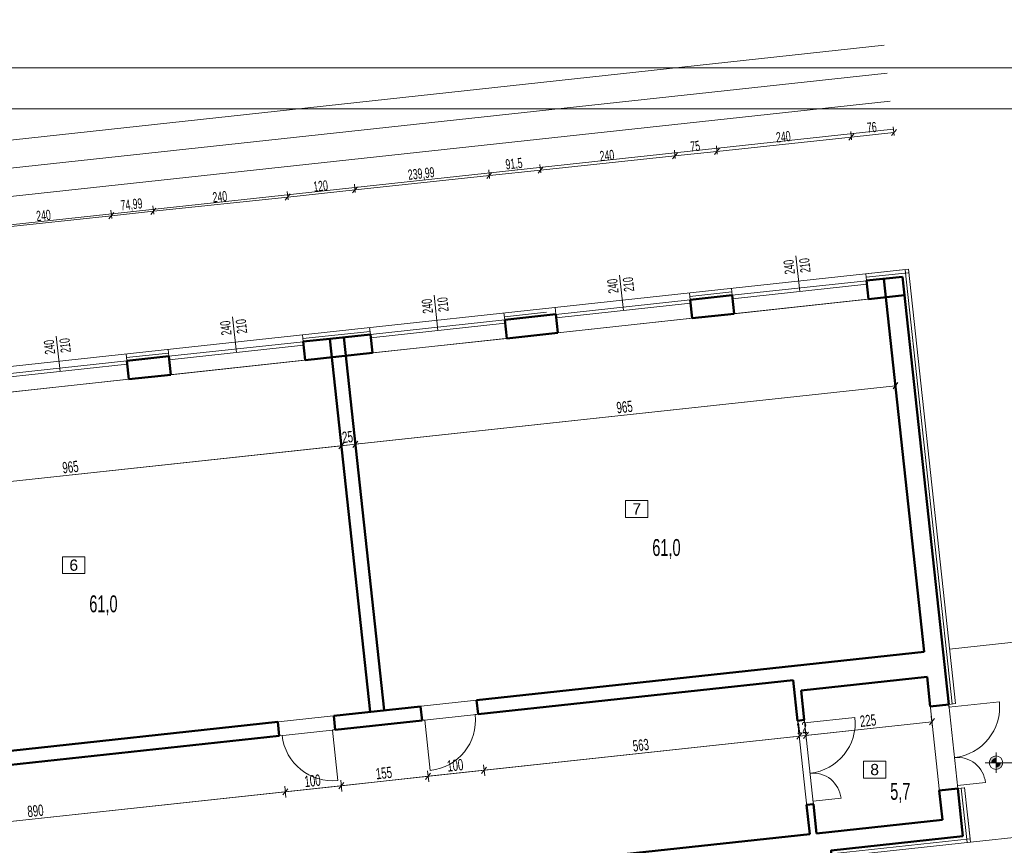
# Model space of a CAD drawing. Header units: millimetres. Extents: x 72202 to 304796, y 21658 to 519946.
# Tile 18 of 93: x 197425 to 199174, y 202009 to 203474. Entities that reach past the tile are written whole.
import ezdxf

# ---------------------------------------------------------------- set-up
doc = ezdxf.new("R2010")
doc.units = ezdxf.units.MM
doc.layers.get('Defpoints').update_dxf_attribs({"color": 3})
for name, color, linetype, lineweight in [('DRZWI I OKNA OPISY', 30, 'Continuous', 9), ('linia - gruba - projektowana', 170, 'Continuous', 50), ('LINIA CIENKA', 7, 'Continuous', 13), ('LINIA KRESKOWANIE', 9, 'Continuous', 5), ('LINIA WYMIAROWANIE', 1, 'Continuous', 9), ('OPISY', 251, 'Continuous', 9)]:
    doc.layers.add(name, color=color, linetype=linetype, lineweight=lineweight)
doc.layers.add('LINIA-NIE DRUKOWAĆ', color=3, linetype='Continuous', lineweight=20, plot=False)
doc.styles.add('simplex', font='arial.ttf')
doc.styles.get("Standard").update_dxf_attribs({"font": 'ARIALN.TTF', "width": 0.75})
doc.linetypes.add('GRADZINOWANIE', pattern='A,0.00254,-2.54,[134,ltypeshp.shx,S=2.54,R=0,X=-2.54,Y=0],-5.08,[134,ltypeshp.shx,S=2.54,R=180,X=2.54,Y=0],-2.54', length=10.16254)
doc.dimstyles.new('sebek100', dxfattribs={"dimtxt": 17, "dimasz": 10, "dimexe": 10, "dimexo": 20, "dimgap": 4, "dimtad": 1, "dimrnd": 0.5, "dimtxsty": 'Standard', "dimblk": 'OBLIQUE', "dimcen": 8, "dimclre": 1, "dimazin": 0, "dimtm": 1e-09, "dimtfac": 1, "dimtix": 1, "dimtmove": 1, "dimatfit": 3, "dimldrblk": 'zas', "dimfxl": 0, "dimtolj": 2, "dimlwd": -1, "dimlwe": -1, "dimarcsym": 0})

# ---------------------------------------------------------------- blocks, each defined once
blk = doc.blocks.new('_Oblique')
at = {"color": 0, "linetype": 'ByBlock', "lineweight": -2}
blk.add_line((-0.5, -0.5), (0.5, 0.5), dxfattribs=at)
blk = doc.blocks.new('*D74')
at = {"layer": 'Defpoints', "color": 0, "lineweight": -3, "ltscale": 4}
for p in [(200553.3, 203691.7), (193653.3, 203234.1), (200553.3, 203234.1)]:
    blk.add_point(p, dxfattribs=at)
at = {"layer": 'LINIA CIENKA', "ltscale": 4}
for p, q in [((193653.3, 203681.7), (193653.3, 203701.7)), ((200553.3, 203681.7), (200553.3, 203701.7))]:
    blk.add_line(p, q, dxfattribs=at)
at = {"layer": 'LINIA CIENKA', "color": 0, "ltscale": 4}
blk.add_line((193653.3, 203691.7), (200553.3, 203691.7), dxfattribs=at)
at = {"layer": 'LINIA CIENKA', "color": 0, "ltscale": 4, "xscale": 10, "yscale": 10, "zscale": 10, "rotation": 180}
blk.add_blockref('_Oblique', (193653.3, 203691.7), dxfattribs=at)
at = {"layer": 'LINIA CIENKA', "color": 0, "ltscale": 4, "xscale": 10, "yscale": 10, "zscale": 10}
blk.add_blockref('_Oblique', (200553.3, 203691.7), dxfattribs=at)
at = {"layer": 'LINIA CIENKA', "color": 0, "lineweight": -3, "ltscale": 4, "insert": (197103.3, 203797.8), "char_height": 200, "attachment_point": 5}
blk.add_mtext('\\A2;6900', dxfattribs=at)
blk = doc.blocks.new('zas')
blk = doc.blocks.new('*D112')
at = {"layer": 'Defpoints', "color": 0, "lineweight": -3, "ltscale": 4}
for p in [(197587.8, 203126.5), (197613.9, 202880.9), (197375.3, 202855)]:
    blk.add_point(p, dxfattribs=at)
at = {"layer": 'LINIA WYMIAROWANIE', "color": 1, "ltscale": 4}
for p, q in [((197588.3, 203121.5), (197586.7, 203136.4)), ((197349.7, 203096.1), (197348.1, 203111))]:
    blk.add_line(p, q, dxfattribs=at)
at = {"layer": 'LINIA WYMIAROWANIE', "color": 0, "ltscale": 4}
blk.add_line((197349.1, 203101.1), (197587.8, 203126.5), dxfattribs=at)
at = {"layer": 'LINIA WYMIAROWANIE', "color": 0, "ltscale": 4, "xscale": 10, "yscale": 10, "zscale": 10}
for p, rotation in [((197587.8, 203126.5), 6.067906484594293), ((197349.1, 203101.1), 186.0679064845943)]:
    blk.add_blockref('_Oblique', p, dxfattribs=dict(at, rotation=rotation))
at = {"layer": 'LINIA WYMIAROWANIE', "color": 0, "lineweight": -3, "ltscale": 4, "insert": (197467.1, 203126.9), "char_height": 18, "attachment_point": 5, "rotation": 6.0679}
blk.add_mtext('\\A2;240', dxfattribs=at)
blk = doc.blocks.new('*D113')
at = {"layer": 'Defpoints', "color": 0, "lineweight": -3, "ltscale": 4}
for p in [(197662.4, 203134.4), (197688.5, 202889.1), (197613.9, 202880.9)]:
    blk.add_point(p, dxfattribs=at)
at = {"layer": 'LINIA WYMIAROWANIE', "color": 1, "ltscale": 4}
for p, q in [((197588.3, 203121.5), (197586.7, 203136.4)), ((197662.9, 203129.4), (197661.3, 203144.3))]:
    blk.add_line(p, q, dxfattribs=at)
at = {"layer": 'LINIA WYMIAROWANIE', "color": 0, "ltscale": 4}
blk.add_line((197587.8, 203126.5), (197662.4, 203134.4), dxfattribs=at)
at = {"layer": 'LINIA WYMIAROWANIE', "color": 0, "ltscale": 4, "xscale": 10, "yscale": 10, "zscale": 10}
for p, rotation in [((197662.4, 203134.4), 6.067906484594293), ((197587.8, 203126.5), 186.0679064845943)]:
    blk.add_blockref('_Oblique', p, dxfattribs=dict(at, rotation=rotation))
at = {"layer": 'LINIA WYMIAROWANIE', "color": 0, "lineweight": -3, "ltscale": 4, "insert": (197623.5, 203145.1), "char_height": 18, "attachment_point": 5, "rotation": 6.0679}
blk.add_mtext('\\A2;74,99', dxfattribs=at)
blk = doc.blocks.new('*D114')
at = {"layer": 'Defpoints', "color": 0, "lineweight": -3, "ltscale": 4}
for p in [(197901, 203159.7), (197927.1, 202914.8), (197688.5, 202889.1)]:
    blk.add_point(p, dxfattribs=at)
at = {"layer": 'LINIA WYMIAROWANIE', "color": 1, "ltscale": 4}
for p, q in [((197901.6, 203154.8), (197900, 203169.7)), ((197662.9, 203129.4), (197661.3, 203144.3))]:
    blk.add_line(p, q, dxfattribs=at)
at = {"layer": 'LINIA WYMIAROWANIE', "color": 0, "ltscale": 4}
blk.add_line((197662.4, 203134.4), (197901, 203159.7), dxfattribs=at)
at = {"layer": 'LINIA WYMIAROWANIE', "color": 0, "ltscale": 4, "xscale": 10, "yscale": 10, "zscale": 10}
for p, rotation in [((197901, 203159.7), 6.067906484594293), ((197662.4, 203134.4), 186.0679064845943)]:
    blk.add_blockref('_Oblique', p, dxfattribs=dict(at, rotation=rotation))
at = {"layer": 'LINIA WYMIAROWANIE', "color": 0, "lineweight": -3, "ltscale": 4, "insert": (197780.3, 203160.2), "char_height": 18, "attachment_point": 5, "rotation": 6.0679}
blk.add_mtext('\\A2;240', dxfattribs=at)
blk = doc.blocks.new('*D115')
at = {"layer": 'Defpoints', "color": 0, "lineweight": -3, "ltscale": 4}
for p in [(198020.4, 203172.4), (198046.4, 202927.8), (197927.1, 202914.8)]:
    blk.add_point(p, dxfattribs=at)
at = {"layer": 'LINIA WYMIAROWANIE', "color": 1, "ltscale": 4}
for p, q in [((197901.6, 203154.8), (197900, 203169.7)), ((198020.9, 203167.5), (198019.3, 203182.4))]:
    blk.add_line(p, q, dxfattribs=at)
at = {"layer": 'LINIA WYMIAROWANIE', "color": 0, "ltscale": 4}
blk.add_line((197901, 203159.7), (198020.4, 203172.4), dxfattribs=at)
at = {"layer": 'LINIA WYMIAROWANIE', "color": 0, "ltscale": 4, "xscale": 10, "yscale": 10, "zscale": 10}
for p, rotation in [((198020.4, 203172.4), 6.067906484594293), ((197901, 203159.7), 186.0679064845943)]:
    blk.add_blockref('_Oblique', p, dxfattribs=dict(at, rotation=rotation))
at = {"layer": 'LINIA WYMIAROWANIE', "color": 0, "lineweight": -3, "ltscale": 4, "insert": (197959.3, 203179.2), "char_height": 18, "attachment_point": 5, "rotation": 6.0679}
blk.add_mtext('\\A2;120', dxfattribs=at)
blk = doc.blocks.new('*D116')
at = {"layer": 'Defpoints', "color": 0, "lineweight": -3, "ltscale": 4}
for p in [(198259, 203197.8), (198285, 202953.8), (198046.4, 202927.8)]:
    blk.add_point(p, dxfattribs=at)
at = {"layer": 'LINIA WYMIAROWANIE', "color": 1, "ltscale": 4}
for p, q in [((198259.5, 203192.8), (198258, 203207.7)), ((198020.9, 203167.5), (198019.3, 203182.4))]:
    blk.add_line(p, q, dxfattribs=at)
at = {"layer": 'LINIA WYMIAROWANIE', "color": 0, "ltscale": 4}
blk.add_line((198020.4, 203172.4), (198259, 203197.8), dxfattribs=at)
at = {"layer": 'LINIA WYMIAROWANIE', "color": 0, "ltscale": 4, "xscale": 10, "yscale": 10, "zscale": 10}
for p, rotation in [((198259, 203197.8), 6.067906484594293), ((198020.4, 203172.4), 186.0679064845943)]:
    blk.add_blockref('_Oblique', p, dxfattribs=dict(at, rotation=rotation))
at = {"layer": 'LINIA WYMIAROWANIE', "color": 0, "lineweight": -3, "ltscale": 4, "insert": (198138.1, 203199.9), "char_height": 18, "attachment_point": 5, "rotation": 6.0679}
blk.add_mtext('\\A2;239,99', dxfattribs=at)
blk = doc.blocks.new('*D117')
at = {"layer": 'Defpoints', "color": 0, "lineweight": -3, "ltscale": 4}
for p in [(198350, 203207.5), (198375.9, 202963.5), (198285, 202953.8)]:
    blk.add_point(p, dxfattribs=at)
at = {"layer": 'LINIA WYMIAROWANIE', "color": 1, "ltscale": 4}
for p, q in [((198259.5, 203192.8), (198258, 203207.7)), ((198350.5, 203202.5), (198348.9, 203217.4))]:
    blk.add_line(p, q, dxfattribs=at)
at = {"layer": 'LINIA WYMIAROWANIE', "color": 0, "ltscale": 4}
blk.add_line((198259, 203197.8), (198350, 203207.5), dxfattribs=at)
at = {"layer": 'LINIA WYMIAROWANIE', "color": 0, "ltscale": 4, "xscale": 10, "yscale": 10, "zscale": 10}
for p, rotation in [((198259, 203197.8), 186.0679064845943), ((198350, 203207.5), 6.067906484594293)]:
    blk.add_blockref('_Oblique', p, dxfattribs=dict(at, rotation=rotation))
at = {"layer": 'LINIA WYMIAROWANIE', "color": 0, "lineweight": -3, "ltscale": 4, "insert": (198302.9, 203217.4), "char_height": 18, "attachment_point": 5, "rotation": 6.0679}
blk.add_mtext('\\A2;91,5', dxfattribs=at)
blk = doc.blocks.new('*D118')
at = {"layer": 'Defpoints', "color": 0, "lineweight": -3, "ltscale": 4}
for p in [(198588.7, 203232.8), (198614.6, 202989.3), (198375.9, 202963.5)]:
    blk.add_point(p, dxfattribs=at)
at = {"layer": 'LINIA WYMIAROWANIE', "color": 1, "ltscale": 4}
for p, q in [((198589.2, 203227.9), (198587.6, 203242.8)), ((198350.5, 203202.5), (198348.9, 203217.4))]:
    blk.add_line(p, q, dxfattribs=at)
at = {"layer": 'LINIA WYMIAROWANIE', "color": 0, "ltscale": 4}
blk.add_line((198350, 203207.5), (198588.7, 203232.8), dxfattribs=at)
at = {"layer": 'LINIA WYMIAROWANIE', "color": 0, "ltscale": 4, "xscale": 10, "yscale": 10, "zscale": 10}
for p, rotation in [((198588.7, 203232.8), 6.067906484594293), ((198350, 203207.5), 186.0679064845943)]:
    blk.add_blockref('_Oblique', p, dxfattribs=dict(at, rotation=rotation))
at = {"layer": 'LINIA WYMIAROWANIE', "color": 0, "lineweight": -3, "ltscale": 4, "insert": (198467.9, 203233.3), "char_height": 18, "attachment_point": 5, "rotation": 6.0679}
blk.add_mtext('\\A2;240', dxfattribs=at)
blk = doc.blocks.new('*D119')
at = {"layer": 'Defpoints', "color": 0, "lineweight": -3, "ltscale": 4}
for p in [(198663.2, 203240.8), (198689.1, 202997.3), (198614.6, 202989.3)]:
    blk.add_point(p, dxfattribs=at)
at = {"layer": 'LINIA WYMIAROWANIE', "color": 1, "ltscale": 4}
for p, q in [((198589.2, 203227.9), (198587.6, 203242.8)), ((198663.8, 203235.8), (198662.2, 203250.7))]:
    blk.add_line(p, q, dxfattribs=at)
at = {"layer": 'LINIA WYMIAROWANIE', "color": 0, "ltscale": 4}
blk.add_line((198588.7, 203232.8), (198663.2, 203240.8), dxfattribs=at)
at = {"layer": 'LINIA WYMIAROWANIE', "color": 0, "ltscale": 4, "xscale": 10, "yscale": 10, "zscale": 10}
for p, rotation in [((198588.7, 203232.8), 186.0679064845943), ((198663.2, 203240.8), 6.067906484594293)]:
    blk.add_blockref('_Oblique', p, dxfattribs=dict(at, rotation=rotation))
at = {"layer": 'LINIA WYMIAROWANIE', "color": 0, "lineweight": -3, "ltscale": 4, "insert": (198624.6, 203249.9), "char_height": 18, "attachment_point": 5, "rotation": 6.0679}
blk.add_mtext('\\A2;75', dxfattribs=at)
blk = doc.blocks.new('*D120')
at = {"layer": 'Defpoints', "color": 0, "lineweight": -3, "ltscale": 4}
for p in [(198901.9, 203266.1), (198927.7, 203023.3), (198689.1, 202997.3)]:
    blk.add_point(p, dxfattribs=at)
at = {"layer": 'LINIA WYMIAROWANIE', "color": 1, "ltscale": 4}
for p, q in [((198902.4, 203261.2), (198900.8, 203276.1)), ((198663.8, 203235.8), (198662.2, 203250.7))]:
    blk.add_line(p, q, dxfattribs=at)
at = {"layer": 'LINIA WYMIAROWANIE', "color": 0, "ltscale": 4}
blk.add_line((198663.2, 203240.8), (198901.9, 203266.1), dxfattribs=at)
at = {"layer": 'LINIA WYMIAROWANIE', "color": 0, "ltscale": 4, "xscale": 10, "yscale": 10, "zscale": 10}
for p, rotation in [((198901.9, 203266.1), 6.067906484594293), ((198663.2, 203240.8), 186.0679064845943)]:
    blk.add_blockref('_Oblique', p, dxfattribs=dict(at, rotation=rotation))
at = {"layer": 'LINIA WYMIAROWANIE', "color": 0, "lineweight": -3, "ltscale": 4, "insert": (198781.2, 203266.6), "char_height": 18, "attachment_point": 5, "rotation": 6.0679}
blk.add_mtext('\\A2;240', dxfattribs=at)
blk = doc.blocks.new('*D121')
at = {"layer": 'Defpoints', "color": 0, "lineweight": -3, "ltscale": 4}
for p in [(198977.5, 203274.2), (199003.3, 203031.4), (198927.7, 203023.3)]:
    blk.add_point(p, dxfattribs=at)
at = {"layer": 'LINIA WYMIAROWANIE', "color": 1, "ltscale": 4}
for p, q in [((198902.4, 203261.2), (198900.8, 203276.1)), ((198978, 203269.2), (198976.4, 203284.1))]:
    blk.add_line(p, q, dxfattribs=at)
at = {"layer": 'LINIA WYMIAROWANIE', "color": 0, "ltscale": 4}
blk.add_line((198901.9, 203266.1), (198977.5, 203274.2), dxfattribs=at)
at = {"layer": 'LINIA WYMIAROWANIE', "color": 0, "ltscale": 4, "xscale": 10, "yscale": 10, "zscale": 10}
for p, rotation in [((198977.5, 203274.2), 6.067906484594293), ((198901.9, 203266.1), 186.0679064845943)]:
    blk.add_blockref('_Oblique', p, dxfattribs=dict(at, rotation=rotation))
at = {"layer": 'LINIA WYMIAROWANIE', "color": 0, "lineweight": -3, "ltscale": 4, "insert": (198938.3, 203283.3), "char_height": 18, "attachment_point": 5, "rotation": 6.0679}
blk.add_mtext('\\A2;76', dxfattribs=at)
blk = doc.blocks.new('*D141')
at = {"layer": 'Defpoints', "color": 0, "lineweight": -3, "ltscale": 4}
for p in [(197979.1, 202875.2), (197019.8, 202771.3), (197996.2, 202718.1)]:
    blk.add_point(p, dxfattribs=at)
at = {"layer": 'LINIA WYMIAROWANIE', "color": 0, "ltscale": 4}
blk.add_line((197036.8, 202614.2), (197996.2, 202718.1), dxfattribs=at)
at = {"layer": 'LINIA WYMIAROWANIE', "ltscale": 4}
for p, q in [((197995.6, 202723.1), (197997.2, 202708.2)), ((197036.2, 202619.1), (197037.8, 202604.2))]:
    blk.add_line(p, q, dxfattribs=at)
at = {"layer": 'LINIA WYMIAROWANIE', "color": 0, "ltscale": 4, "xscale": 10, "yscale": 10, "zscale": 10}
for p, rotation in [((197996.2, 202718.1), 6.182017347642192), ((197036.8, 202614.2), 186.1820173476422)]:
    blk.add_blockref('_Oblique', p, dxfattribs=dict(at, rotation=rotation))
at = {"layer": 'LINIA WYMIAROWANIE', "color": 0, "lineweight": -3, "ltscale": 4, "insert": (197514.9, 202680.3), "char_height": 20, "attachment_point": 5, "rotation": 6.182}
blk.add_mtext('\\A2;965', dxfattribs=at)
blk = doc.blocks.new('*D142')
at = {"layer": 'Defpoints', "color": 0, "lineweight": -3, "ltscale": 4}
for p in [(197979.1, 202875.2), (198004, 202877.9), (198021, 202720.8)]:
    blk.add_point(p, dxfattribs=at)
at = {"layer": 'LINIA WYMIAROWANIE', "color": 0, "ltscale": 4}
for p, q in [((197996.2, 202718.1), (197986.2, 202717)), ((197996.2, 202718.1), (198021, 202720.8)), ((198021, 202720.8), (198031, 202721.9))]:
    blk.add_line(p, q, dxfattribs=at)
at = {"layer": 'LINIA WYMIAROWANIE', "ltscale": 4}
for p, q in [((197995.6, 202723.1), (197997.2, 202708.2)), ((198020.5, 202725.8), (198022.1, 202710.8))]:
    blk.add_line(p, q, dxfattribs=at)
at = {"layer": 'LINIA WYMIAROWANIE', "color": 0, "ltscale": 4, "xscale": 10, "yscale": 10, "zscale": 10}
for p, rotation in [((197996.2, 202718.1), 6.182017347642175), ((198021, 202720.8), 186.1820173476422)]:
    blk.add_blockref('_Oblique', p, dxfattribs=dict(at, rotation=rotation))
at = {"layer": 'LINIA WYMIAROWANIE', "color": 0, "lineweight": -3, "ltscale": 4, "insert": (198007.1, 202733.6), "char_height": 20, "attachment_point": 5, "rotation": 6.182}
blk.add_mtext('\\A2;25', dxfattribs=at)
blk = doc.blocks.new('*D143')
at = {"layer": 'Defpoints', "color": 0, "lineweight": -3, "ltscale": 4}
for p in [(198963.4, 202981.8), (198004, 202877.9), (198980.4, 202824.7)]:
    blk.add_point(p, dxfattribs=at)
at = {"layer": 'LINIA WYMIAROWANIE', "color": 0, "ltscale": 4}
blk.add_line((198021, 202720.8), (198980.4, 202824.7), dxfattribs=at)
at = {"layer": 'LINIA WYMIAROWANIE', "ltscale": 4}
for p, q in [((198979.9, 202829.7), (198981.5, 202814.8)), ((198020.5, 202725.8), (198022.1, 202710.8))]:
    blk.add_line(p, q, dxfattribs=at)
at = {"layer": 'LINIA WYMIAROWANIE', "color": 0, "ltscale": 4, "xscale": 10, "yscale": 10, "zscale": 10}
for p, rotation in [((198980.4, 202824.7), 6.182017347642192), ((198021, 202720.8), 186.1820173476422)]:
    blk.add_blockref('_Oblique', p, dxfattribs=dict(at, rotation=rotation))
at = {"layer": 'LINIA WYMIAROWANIE', "color": 0, "lineweight": -3, "ltscale": 4, "insert": (198499.2, 202786.9), "char_height": 20, "attachment_point": 5, "rotation": 6.182}
blk.add_mtext('\\A2;965', dxfattribs=at)
blk = doc.blocks.new('*D326')
at = {"layer": 'Defpoints', "color": 0, "lineweight": -3, "ltscale": 4}
for p in [(197884.6, 202215.7), (196999.8, 202119.8), (197896.7, 202103.8)]:
    blk.add_point(p, dxfattribs=at)
at = {"layer": 'LINIA WYMIAROWANIE', "color": 0, "ltscale": 4}
blk.add_line((197011.9, 202008), (197896.7, 202103.8), dxfattribs=at)
at = {"layer": 'LINIA WYMIAROWANIE', "ltscale": 4}
for p, q in [((197895.6, 202113.8), (197897.8, 202093.9)), ((197010.8, 202017.9), (197013, 201998))]:
    blk.add_line(p, q, dxfattribs=at)
at = {"layer": 'LINIA WYMIAROWANIE', "color": 0, "ltscale": 4, "xscale": 10, "yscale": 10, "zscale": 10}
for p, rotation in [((197896.7, 202103.8), 6.182017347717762), ((197011.9, 202008), 186.1820173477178)]:
    blk.add_blockref('_Oblique', p, dxfattribs=dict(at, rotation=rotation))
at = {"layer": 'LINIA WYMIAROWANIE', "color": 0, "lineweight": -3, "ltscale": 4, "insert": (197452.8, 202070), "char_height": 20, "attachment_point": 5, "rotation": 6.182}
blk.add_mtext('\\A2;890', dxfattribs=at)
blk = doc.blocks.new('*D327')
at = {"layer": 'Defpoints', "color": 0, "lineweight": -3, "ltscale": 4}
for p in [(197984, 202226.4), (197884.6, 202215.7), (197996.1, 202114.6)]:
    blk.add_point(p, dxfattribs=at)
at = {"layer": 'LINIA WYMIAROWANIE', "ltscale": 4}
for p, q in [((197995.1, 202124.5), (197997.2, 202104.6)), ((197895.6, 202113.8), (197897.8, 202093.9))]:
    blk.add_line(p, q, dxfattribs=at)
at = {"layer": 'LINIA WYMIAROWANIE', "color": 0, "ltscale": 4}
blk.add_line((197896.7, 202103.8), (197996.1, 202114.6), dxfattribs=at)
at = {"layer": 'LINIA WYMIAROWANIE', "color": 0, "ltscale": 4, "xscale": 10, "yscale": 10, "zscale": 10}
for p, rotation in [((197996.1, 202114.6), 6.182017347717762), ((197896.7, 202103.8), 186.1820173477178)]:
    blk.add_blockref('_Oblique', p, dxfattribs=dict(at, rotation=rotation))
at = {"layer": 'LINIA WYMIAROWANIE', "color": 0, "lineweight": -3, "ltscale": 4, "insert": (197944.9, 202123.3), "char_height": 20, "attachment_point": 5, "rotation": 6.182}
blk.add_mtext('\\A2;100', dxfattribs=at)
blk = doc.blocks.new('*D328')
at = {"layer": 'Defpoints', "color": 0, "lineweight": -3, "ltscale": 4}
for p in [(198138.1, 202243.1), (197984, 202226.4), (198150.2, 202131.3)]:
    blk.add_point(p, dxfattribs=at)
at = {"layer": 'LINIA WYMIAROWANIE', "ltscale": 4}
for p, q in [((198149.2, 202141.2), (198151.3, 202121.3)), ((197995.1, 202124.5), (197997.2, 202104.6))]:
    blk.add_line(p, q, dxfattribs=at)
at = {"layer": 'LINIA WYMIAROWANIE', "color": 0, "ltscale": 4}
blk.add_line((197996.1, 202114.6), (198150.2, 202131.3), dxfattribs=at)
at = {"layer": 'LINIA WYMIAROWANIE', "color": 0, "ltscale": 4, "xscale": 10, "yscale": 10, "zscale": 10}
for p, rotation in [((198150.2, 202131.3), 6.182017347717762), ((197996.1, 202114.6), 186.1820173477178)]:
    blk.add_blockref('_Oblique', p, dxfattribs=dict(at, rotation=rotation))
at = {"layer": 'LINIA WYMIAROWANIE', "color": 0, "lineweight": -3, "ltscale": 4, "insert": (198071.7, 202137.1), "char_height": 20, "attachment_point": 5, "rotation": 6.182}
blk.add_mtext('\\A2;155', dxfattribs=at)
blk = doc.blocks.new('*D329')
at = {"layer": 'Defpoints', "color": 0, "lineweight": -3, "ltscale": 4}
for p in [(198138.1, 202243.1), (198237.5, 202253.9), (198249.7, 202142)]:
    blk.add_point(p, dxfattribs=at)
at = {"layer": 'LINIA WYMIAROWANIE', "ltscale": 4}
for p, q in [((198149.2, 202141.2), (198151.3, 202121.3)), ((198248.6, 202152), (198250.7, 202132.1))]:
    blk.add_line(p, q, dxfattribs=at)
at = {"layer": 'LINIA WYMIAROWANIE', "color": 0, "ltscale": 4}
blk.add_line((198150.2, 202131.3), (198249.7, 202142), dxfattribs=at)
at = {"layer": 'LINIA WYMIAROWANIE', "color": 0, "ltscale": 4, "xscale": 10, "yscale": 10, "zscale": 10}
for p, rotation in [((198150.2, 202131.3), 186.1820173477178), ((198249.7, 202142), 6.182017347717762)]:
    blk.add_blockref('_Oblique', p, dxfattribs=dict(at, rotation=rotation))
at = {"layer": 'LINIA WYMIAROWANIE', "color": 0, "lineweight": -3, "ltscale": 4, "insert": (198198.4, 202150.8), "char_height": 20, "attachment_point": 5, "rotation": 6.182}
blk.add_mtext('\\A2;100', dxfattribs=at)
blk = doc.blocks.new('*D330')
at = {"layer": 'Defpoints', "color": 0, "lineweight": -3, "ltscale": 4}
for p in [(198798.6, 202302.1), (198237.5, 202253.9), (198809.4, 202202.7)]:
    blk.add_point(p, dxfattribs=at)
at = {"layer": 'LINIA WYMIAROWANIE', "ltscale": 4}
for p, q in [((198808.3, 202212.6), (198810.5, 202192.7)), ((198248.6, 202152), (198250.7, 202132.1))]:
    blk.add_line(p, q, dxfattribs=at)
at = {"layer": 'LINIA WYMIAROWANIE', "color": 0, "ltscale": 4}
blk.add_line((198249.7, 202142), (198809.4, 202202.7), dxfattribs=at)
at = {"layer": 'LINIA WYMIAROWANIE', "color": 0, "ltscale": 4, "xscale": 10, "yscale": 10, "zscale": 10}
for p, rotation in [((198809.4, 202202.7), 6.182017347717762), ((198249.7, 202142), 186.1820173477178)]:
    blk.add_blockref('_Oblique', p, dxfattribs=dict(at, rotation=rotation))
at = {"layer": 'LINIA WYMIAROWANIE', "color": 0, "lineweight": -3, "ltscale": 4, "insert": (198528, 202186.5), "char_height": 20, "attachment_point": 5, "rotation": 6.182}
blk.add_mtext('\\A2;563', dxfattribs=at)
blk = doc.blocks.new('*D331')
at = {"layer": 'Defpoints', "color": 0, "lineweight": -3, "ltscale": 4}
for p in [(198798.6, 202302.1), (198812.7, 202283.5), (198821.3, 202204)]:
    blk.add_point(p, dxfattribs=at)
at = {"layer": 'LINIA WYMIAROWANIE', "ltscale": 4}
for p, q in [((198808.3, 202212.6), (198810.5, 202192.7)), ((198820.2, 202213.9), (198822.4, 202194))]:
    blk.add_line(p, q, dxfattribs=at)
at = {"layer": 'LINIA WYMIAROWANIE', "color": 0, "ltscale": 4}
for p, q in [((198809.4, 202202.7), (198799.4, 202201.6)), ((198809.4, 202202.7), (198821.3, 202204)), ((198821.3, 202204), (198831.3, 202205))]:
    blk.add_line(p, q, dxfattribs=at)
at = {"layer": 'LINIA WYMIAROWANIE', "color": 0, "ltscale": 4, "xscale": 10, "yscale": 10, "zscale": 10}
for p, rotation in [((198809.4, 202202.7), 6.182017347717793), ((198821.3, 202204), 186.1820173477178)]:
    blk.add_blockref('_Oblique', p, dxfattribs=dict(at, rotation=rotation))
at = {"layer": 'LINIA WYMIAROWANIE', "color": 0, "lineweight": -3, "ltscale": 4, "insert": (198813.8, 202217.3), "char_height": 20, "attachment_point": 5, "rotation": 6.182}
blk.add_mtext('\\A2;12', dxfattribs=at)
blk = doc.blocks.new('*D332')
at = {"layer": 'Defpoints', "color": 0, "lineweight": -3, "ltscale": 4}
for p in [(199036.4, 202307.7), (198812.7, 202283.5), (199045, 202228.2)]:
    blk.add_point(p, dxfattribs=at)
at = {"layer": 'LINIA WYMIAROWANIE', "color": 0, "ltscale": 4}
blk.add_line((198821.3, 202204), (199045, 202228.2), dxfattribs=at)
at = {"layer": 'LINIA WYMIAROWANIE', "ltscale": 4}
for p, q in [((199043.9, 202238.1), (199046.1, 202218.2)), ((198820.2, 202213.9), (198822.4, 202194))]:
    blk.add_line(p, q, dxfattribs=at)
at = {"layer": 'LINIA WYMIAROWANIE', "color": 0, "ltscale": 4, "xscale": 10, "yscale": 10, "zscale": 10}
for p, rotation in [((199045, 202228.2), 6.182017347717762), ((198821.3, 202204), 186.1820173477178)]:
    blk.add_blockref('_Oblique', p, dxfattribs=dict(at, rotation=rotation))
at = {"layer": 'LINIA WYMIAROWANIE', "color": 0, "lineweight": -3, "ltscale": 4, "insert": (198931.6, 202230.2), "char_height": 20, "attachment_point": 5, "rotation": 6.182}
blk.add_mtext('\\A2;225', dxfattribs=at)

msp = doc.modelspace()

# ---------------------------------------------------------------- hatches: boundary and pattern name
at = {"layer": 'OPISY'}
h = msp.add_hatch(color=256, dxfattribs=at)
edge = h.paths.add_edge_path()
edge.add_line((199158.928, 202155.483), (199158.928, 202167.437))
edge.add_arc((199158.928, 202155.483), 11.954, 90, 180.185208)
edge.add_line((199146.974, 202155.444), (199158.928, 202155.483))
edge = h.paths.add_edge_path()
edge.add_arc((199158.928, 202155.483), 11.954, 269.966892, 359.748577)
edge.add_line((199170.883, 202155.431), (199158.928, 202155.483))
edge.add_line((199158.928, 202155.483), (199158.921, 202143.529))
h = msp.add_hatch(color=256, dxfattribs=at)
h.paths.add_polyline_path([(199158.928, 202155.483), (199158.928, 202163.986, 0.41421356), (199150.425, 202155.483)])
h.paths.add_polyline_path([(199158.928, 202146.98, 0.41421356), (199167.432, 202155.483), (199158.928, 202155.483)])

# ---------------------------------------------------------------- linework, layer by layer
at = {"layer": 'DRZWI I OKNA OPISY'}
for p, q in [((198810.379, 202992.198), (198803.599, 203055.019)), ((198497.197, 202958.399), (198490.418, 203021.219)), ((198167.615, 202922.793), (198160.835, 202985.614)), ((197809.719, 202883.933), (197802.939, 202946.753)), ((197496.54, 202850.104), (197489.761, 202912.925))]:
    msp.add_line(p, q, dxfattribs=at)
at = {"layer": 'linia - gruba - projektowana'}
for p, q in [((198929.01, 203011.254), (198992.638, 203018.146)), ((198929.01, 203011.254), (198932.563, 202978.445)), ((198959.829, 203014.592), (199031.549, 202352.465)), ((198992.638, 203018.146), (199074.857, 202259.085)), ((198615.831, 202977.425), (198619.395, 202944.524)), ((198615.842, 202977.332), (198690.405, 202985.409)), ((198690.405, 202985.409), (198693.959, 202952.601)), ((198932.563, 202978.445), (198996.191, 202985.337)), ((198286.249, 202941.82), (198289.823, 202908.826)), ((198286.249, 202941.82), (198289.823, 202908.826)), ((198286.269, 202941.634), (198377.237, 202951.487)), ((198377.237, 202951.487), (198380.791, 202918.679)), ((198619.395, 202944.524), (198693.959, 202952.601)), ((197975.576, 202908.075), (197928.353, 202902.959)), ((198047.655, 202915.882), (197975.576, 202908.075)), ((197975.576, 202908.075), (198047.296, 202245.947)), ((198000.431, 202910.767), (198072.151, 202248.64)), ((198047.655, 202915.882), (198051.219, 202882.981)), ((198289.823, 202908.826), (198380.791, 202918.679)), ((197928.353, 202902.959), (197931.916, 202870.058)), ((197689.748, 202877.114), (197615.184, 202869.038)), ((197689.748, 202877.114), (197693.312, 202844.213)), ((198051.219, 202882.981), (197931.916, 202870.058)), ((197615.174, 202869.131), (197618.748, 202836.137)), ((197693.312, 202844.213), (197618.748, 202836.137)), ((198236.201, 202266.315), (199031.549, 202352.465)), ((198238.894, 202241.46), (198798.62, 202302.088)), ((198798.62, 202302.088), (198806.427, 202230.01)), ((198812.704, 202283.497), (199036.395, 202307.726)), ((199036.395, 202307.726), (199042.049, 202255.532)), ((198812.704, 202283.497), (198818.357, 202231.302)), ((198236.201, 202266.315), (198238.894, 202241.46)), ((199042.049, 202255.532), (199074.857, 202259.085)), ((197982.684, 202238.855), (198136.783, 202255.546)), ((198136.783, 202255.546), (198139.475, 202230.692)), ((196998.441, 202132.244), (197883.266, 202228.086)), ((197883.266, 202228.086), (197885.958, 202203.231)), ((197982.684, 202238.855), (197985.376, 202214)), ((197985.376, 202214), (198139.475, 202230.692)), ((198818.357, 202231.302), (198806.427, 202230.01)), ((197001.133, 202107.39), (197885.958, 202203.231)), ((199058.202, 202106.404), (199091.01, 202109.958)), ((199058.202, 202106.404), (199063.855, 202054.209)), ((199091.01, 202109.958), (199100.217, 202024.955)), ((198834.51, 202082.174), (198822.58, 202080.882)), ((198822.58, 202080.882), (198828.234, 202028.687)), ((198834.51, 202082.174), (198840.164, 202029.98)), ((198840.164, 202029.98), (199063.855, 202054.209)), ((198382.839, 201980.444), (198828.234, 202028.687))]:
    msp.add_line(p, q, dxfattribs=at)
msp.add_lwpolyline([(199100.217, 202024.955), (198866.08, 201999.594), (198866.08, 201900.278)], dxfattribs=at)
at = {"layer": 'LINIA CIENKA'}
for p, q in [((196028.86, 202709.188), (199003.276, 203031.368)), ((198927.717, 203023.184), (199003.276, 203031.368)), ((199003.276, 203031.368), (199086.787, 202260.378)), ((198690.433, 202985.194), (198929.028, 203011.132)), ((198929.01, 203011.254), (198927.712, 203023.277)), ((198690.405, 202985.409), (198689.108, 202997.432)), ((198691.082, 202979.229), (198929.676, 203005.167)), ((198377.252, 202951.395), (198615.846, 202977.333)), ((198615.842, 202977.332), (198614.544, 202989.356)), ((198932.563, 202978.445), (198693.959, 202952.601)), ((198377.237, 202951.487), (198375.94, 202963.511)), ((198377.9, 202945.43), (198616.495, 202971.368)), ((198047.67, 202915.789), (198286.264, 202941.727)), ((198286.249, 202941.82), (198284.951, 202953.844)), ((198619.405, 202944.431), (198380.801, 202918.586)), ((198047.67, 202915.789), (198046.372, 202927.813)), ((198048.318, 202909.824), (198286.912, 202935.762)), ((197928.353, 202902.959), (197927.055, 202914.983)), ((198289.823, 202908.826), (198051.219, 202882.981)), ((197689.748, 202877.114), (197688.451, 202889.138)), ((197689.773, 202876.929), (197928.367, 202902.867)), ((197690.422, 202870.964), (197929.016, 202896.902)), ((197615.189, 202869.038), (197613.891, 202881.062)), ((197376.595, 202843.1), (197615.189, 202869.038)), ((197377.243, 202837.135), (197615.838, 202863.073)), ((197931.926, 202869.965), (197693.322, 202844.12)), ((197618.748, 202836.137), (197380.144, 202810.292)), ((199076.288, 202357.311), (199495.292, 202402.696)), ((199086.787, 202260.378), (199074.857, 202259.085)), ((199074.857, 202259.085), (199091.01, 202109.958)), ((199074.857, 202259.085), (199075.395, 202254.115)), ((199075.395, 202254.115), (199164.872, 202263.806)), ((198233.923, 202240.922), (198238.894, 202241.46)), ((198139.475, 202230.692), (198144.446, 202231.23)), ((198140.326, 202230.784), (198144.446, 202231.23)), ((198144.446, 202231.23), (198154.138, 202141.753)), ((198818.357, 202231.302), (198818.896, 202226.331)), ((198818.896, 202226.331), (198908.372, 202236.023)), ((197985.376, 202214), (197980.406, 202213.462)), ((197984.526, 202213.908), (197980.406, 202213.462)), ((197980.406, 202213.462), (197990.097, 202123.985)), ((197986.227, 202214.092), (197981.256, 202213.554)), ((197985.376, 202214), (197981.256, 202213.554)), ((197890.929, 202203.77), (197885.958, 202203.231)), ((199090.471, 202114.929), (199140.181, 202120.313)), ((199091.01, 202109.958), (199090.471, 202114.929)), ((199091.01, 202109.958), (199102.969, 202110.981)), ((199102.94, 202111.25), (199113.44, 202014.317)), ((198833.972, 202087.145), (198883.681, 202092.53)), ((198834.51, 202082.174), (198833.972, 202087.145)), ((199108.594, 202059.055), (199113.44, 202014.317)), ((199113.44, 202014.317), (199495.292, 202055.678))]:
    msp.add_line(p, q, dxfattribs=at)
msp.add_lwpolyline([(193953.292, 200489.042), (193953.292, 203316.491), (200483.292, 203316.491), (200483.292, 200489.042)], close=True, dxfattribs=at)
msp.add_lwpolyline([(199113.44, 202014.317), (198878.08, 201988.823), (198878.08, 201642.042), (199113.44, 201642.042)], dxfattribs=at)
for centre, radius, start, end in [((199075.395, 202254.115), 90, 276.182017, 6.182017), ((198144.446, 202231.23), 90, 276.182017, 6.182017), ((198818.896, 202226.331), 90, 276.182017, 6.182017), ((197980.406, 202213.462), 90, 186.182017, 276.182017), ((199090.471, 202114.929), 50, 6.182017, 96.182017), ((198833.972, 202087.145), 50, 6.182017, 96.182017)]:
    msp.add_arc(centre, radius, start, end, dxfattribs=at)
at = {"layer": 'LINIA KRESKOWANIE', "linetype": 'GRADZINOWANIE', "ltscale": 0.6}
for p, q in [((198997.31, 203030.722), (199080.822, 202259.732)), ((198928.366, 203017.219), (199002.93, 203025.295)), ((198615.198, 202983.297), (198689.762, 202991.374)), ((198285.695, 202946.953), (198360.259, 202955.03)), ((197927.774, 202908.326), (198047.082, 202921.231)), ((197614.597, 202874.527), (197689.161, 202882.603)), ((199096.99, 202110.469), (199107.475, 202013.671))]:
    msp.add_line(p, q, dxfattribs=at)
msp.add_lwpolyline([(199112.794, 202020.282), (198872.08, 201994.209), (198872.08, 201900.278)], dxfattribs=at)
at = {"layer": 'LINIA-NIE DRUKOWAĆ'}
for p, q in [((194214.956, 202915.05), (198960.201, 203429.042)), ((194220.341, 202865.341), (198965.585, 203379.333)), ((194225.725, 202815.632), (198970.969, 203329.623)), ((194231.11, 202765.923), (198976.354, 203279.914)), ((198980.398, 202824.703), (194763.68, 202367.959)), ((199045.01, 202228.192), (194828.292, 201771.449))]:
    msp.add_line(p, q, dxfattribs=at)
msp.add_lwpolyline([(193653.292, 203389.042), (193653.292, 200419.042), (200553.292, 200419.042), (200553.292, 203389.042)], close=True, dxfattribs=at)
for points in [[(198003.995, 202877.866), (198072.161, 202248.547), (199031.549, 202352.465), (198963.383, 202981.784), (198003.995, 202877.866)], [(197019.752, 202771.255), (197087.918, 202141.936), (198047.296, 202245.947), (197979.14, 202875.173), (197019.752, 202771.255)], [(198798.62, 202302.088), (198828.234, 202028.687), (198382.839, 201980.444), (198382.839, 200964.042), (198096.792, 200964.042), (198096.792, 201622.042), (197833.292, 201622.042), (197790.226, 201646.868), (197749.471, 201662.407), (197704.792, 201672.042), (197504.792, 201672.042), (197437.574, 201654.671), (197409.152, 201641.84), (197376.292, 201622.042), (196716.292, 201622.042), (196655.011, 201654.671), (196587.792, 201672.042), (196503.525, 201681.418), (196442.27, 201679.677), (196387.792, 201679.677), (196259.292, 201622.042), (195298.792, 201622.042), (195298.792, 201922.997), (198798.62, 202302.088)], [(199036.395, 202307.726), (198812.704, 202283.497), (198840.164, 202029.98), (199063.855, 202054.209), (199036.395, 202307.726)]]:
    msp.add_lwpolyline(points, dxfattribs=at)
at = {"layer": 'OPISY'}
for p, q in [((199158.928, 202155.483), (199158.931, 202173.437)), ((199139.925, 202155.448), (199243.65, 202155.397)), ((199158.928, 202155.483), (199158.918, 202137.437)), ((199158.928, 202155.439), (199158.928, 202168.194)), ((199158.928, 202155.439), (199158.928, 202142.684))]:
    msp.add_line(p, q, dxfattribs=at)
for points in [[(198500.791, 202621.073), (198500.791, 202591.073), (198540.791, 202591.073), (198540.791, 202621.073)], [(197500.791, 202521.073), (197500.791, 202491.073), (197540.791, 202491.073), (197540.791, 202521.073)], [(198923.373, 202158.226), (198923.373, 202128.226), (198963.373, 202128.226), (198963.373, 202158.226)]]:
    msp.add_lwpolyline(points, close=True, dxfattribs=at)
msp.add_circle((199158.928, 202155.483), 11.954, dxfattribs=at)

# ---------------------------------------------------------------- texts
at = {"layer": 'DRZWI I OKNA OPISY', "char_height": 18, "width": 130, "attachment_point": 5, "rotation": 96.159668}
for s, insert in [('240', (198791.671, 203035.288)), ('210', (198819.471, 203038.289)), ('240', (198478.49, 203001.489)), ('210', (198506.29, 203004.489)), ('240', (198148.907, 202965.884)), ('210', (198176.708, 202968.884)), ('240', (197791.011, 202927.023)), ('210', (197818.811, 202930.023)), ('240', (197477.832, 202893.195)), ('210', (197505.633, 202896.195))]:
    msp.add_mtext(s, dxfattribs=dict(at, insert=insert))
at = {"layer": 'LINIA-NIE DRUKOWAĆ', "char_height": 30, "width": 125.07, "attachment_point": 1}
for s, insert in [('61,0', (198548.465, 202552.491)), ('61,0', (197548.465, 202452.491)), ('5,7', (198971.048, 202119.644))]:
    msp.add_mtext(s, dxfattribs=dict(at, insert=insert))
at = {"layer": 'OPISY', "char_height": 20, "width": 40, "attachment_point": 5, "style": 'simplex'}
for s, insert in [('7', (198520.791, 202606.073)), ('6', (197520.791, 202506.073)), ('8', (198943.373, 202143.226))]:
    msp.add_mtext(s, dxfattribs=dict(at, insert=insert))

# ---------------------------------------------------------------- dimensions: what is measured, and where the dimension line sits
at = {"layer": 'LINIA CIENKA', "lineweight": -3, "ltscale": 4}
dim = msp.add_linear_dim(base=(200553.292, 203691.675), p1=(193653.292, 203234.128), p2=(200553.292, 203234.128), dimstyle='sebek100', override={"dimtxt": 200, "dimrnd": 0, "dimclre": 256, "dimtfill": 1, "dimarcsym": 2}, dxfattribs=at)
dim.commit()
dim.dimension.update_dxf_attribs({"geometry": '*D74', "text_midpoint": (197103.292, 203797.79)})
at = {"layer": 'LINIA WYMIAROWANIE', "lineweight": -3, "ltscale": 4}
for base, p1, p2, angle, override, picture, middle in [((198977.464, 203274.176), (198927.712, 203023.277), (199003.276, 203031.368), 186.067906, {"dimtxt": 18, "dimrnd": 0, "dimfxl": 5, "dimtfill": 1, "dimarcsym": 2}, '*D121', (198938.285, 203283.275)), ((198901.895, 203266.142), (198689.118, 202997.339), (198927.712, 203023.277), 186.067906, {"dimtxt": 18, "dimrnd": 0, "dimfxl": 5, "dimtfill": 1, "dimarcsym": 2}, '*D120', (198781.173, 203266.574)), ((198663.24, 203240.773), (198614.554, 202989.263), (198689.118, 202997.339), 186.067906, {"dimtxt": 18, "dimrnd": 0, "dimfxl": 5, "dimtfill": 1, "dimarcsym": 2}, '*D119', (198624.56, 203249.888)), ((198588.661, 203232.845), (198375.94, 202963.511), (198614.554, 202989.263), 186.067906, {"dimtxt": 18, "dimrnd": 0, "dimfxl": 5, "dimtfill": 1, "dimarcsym": 2}, '*D118', (198467.939, 203233.276)), ((198350.005, 203207.475), (198284.951, 202953.844), (198375.94, 202963.511), 186.067906, {"dimtxt": 18, "dimrnd": 0, "dimfxl": 5, "dimtfill": 1, "dimarcsym": 2}, '*D117', (198302.945, 203217.373)), ((198259.018, 203197.803), (198046.372, 202927.813), (198284.951, 202953.844), 186.067906, {"dimtxt": 18, "dimrnd": 0, "dimfxl": 5, "dimtfill": 1, "dimarcsym": 2}, '*D116', (198138.127, 203199.852)), ((198020.368, 203172.434), (197927.075, 202914.797), (198046.372, 202927.813), 186.067906, {"dimtxt": 18, "dimrnd": 0, "dimfxl": 5, "dimtfill": 1, "dimarcsym": 2}, '*D115', (197959.308, 203179.207)), ((197901.036, 203159.748), (197688.451, 202889.138), (197927.075, 202914.797), 186.067906, {"dimtxt": 18, "dimrnd": 0, "dimfxl": 5, "dimtfill": 1, "dimarcsym": 2}, '*D114', (197780.314, 203160.18)), ((197662.381, 203134.379), (197613.912, 202880.876), (197688.451, 202889.138), 186.067906, {"dimtxt": 18, "dimrnd": 0, "dimfxl": 5, "dimtfill": 1, "dimarcsym": 2}, '*D113', (197623.527, 203145.149)), ((197587.806, 203126.451), (197375.303, 202855.031), (197613.912, 202880.876), 186.067906, {"dimtxt": 18, "dimrnd": 0, "dimfxl": 5, "dimtfill": 1, "dimarcsym": 2}, '*D112', (197467.082, 203126.883)), ((198980.398, 202824.703), (198003.995, 202877.866), (198963.383, 202981.784), 186.182017, {"dimtxt": 20, "dimrnd": 0, "dimclre": 256, "dimfxl": 5, "dimtfill": 1, "dimarcsym": 2}, '*D143', (198499.173, 202786.872)), ((197996.155, 202718.092), (197019.752, 202771.255), (197979.14, 202875.173), 186.182017, {"dimtxt": 20, "dimrnd": 0, "dimclre": 256, "dimfxl": 5, "dimtfill": 1, "dimarcsym": 2}, '*D141', (197514.93, 202680.262)), ((198021.009, 202720.784), (197979.14, 202875.173), (198003.995, 202877.866), 186.182017, {"dimtxt": 20, "dimrnd": 0, "dimclre": 256, "dimfxl": 5, "dimtfill": 1, "dimarcsym": 2}, '*D142', (198007.052, 202733.567)), ((198809.388, 202202.67), (198237.547, 202253.888), (198798.62, 202302.088), 186.182017, {"dimtxt": 20, "dimrnd": 0, "dimclre": 256, "dimtfill": 1, "dimarcsym": 2}, '*D330', (198527.995, 202186.485)), ((198821.319, 202203.962), (198798.62, 202302.088), (198812.704, 202283.497), 186.182017, {"dimtxt": 20, "dimrnd": 0, "dimclre": 256, "dimtfill": 1, "dimarcsym": 2}, '*D331', (198813.841, 202217.275)), ((199045.01, 202228.192), (198812.704, 202283.497), (199036.395, 202307.726), 186.182017, {"dimtxt": 20, "dimrnd": 0, "dimclre": 256, "dimtfill": 1, "dimarcsym": 2}, '*D332', (198931.634, 202230.206)), ((198150.244, 202131.273), (197984.03, 202226.427), (198138.129, 202243.119), 186.182017, {"dimtxt": 20, "dimrnd": 0, "dimclre": 256, "dimtfill": 1, "dimarcsym": 2}, '*D328', (198071.664, 202137.056)), ((198249.662, 202142.042), (198138.129, 202243.119), (198237.547, 202253.888), 186.182017, {"dimtxt": 20, "dimrnd": 0, "dimclre": 256, "dimtfill": 1, "dimarcsym": 2}, '*D329', (198198.423, 202150.786)), ((197996.145, 202114.582), (197884.612, 202215.659), (197984.03, 202226.427), 186.182017, {"dimtxt": 20, "dimrnd": 0, "dimclre": 256, "dimtfill": 1, "dimarcsym": 2}, '*D327', (197944.906, 202123.326)), ((197896.727, 202103.813), (196999.787, 202119.817), (197884.612, 202215.659), 186.182017, {"dimtxt": 20, "dimrnd": 0, "dimclre": 256, "dimtfill": 1, "dimarcsym": 2}, '*D326', (197452.784, 202070.021))]:
    dim = msp.add_linear_dim(base=base, p1=p1, p2=p2, angle=angle, dimstyle='sebek100', override=override, dxfattribs=at)
    dim.commit()
    dim.dimension.update_dxf_attribs({"geometry": picture, "text_midpoint": middle})

doc.saveas('drawing.dxf')
